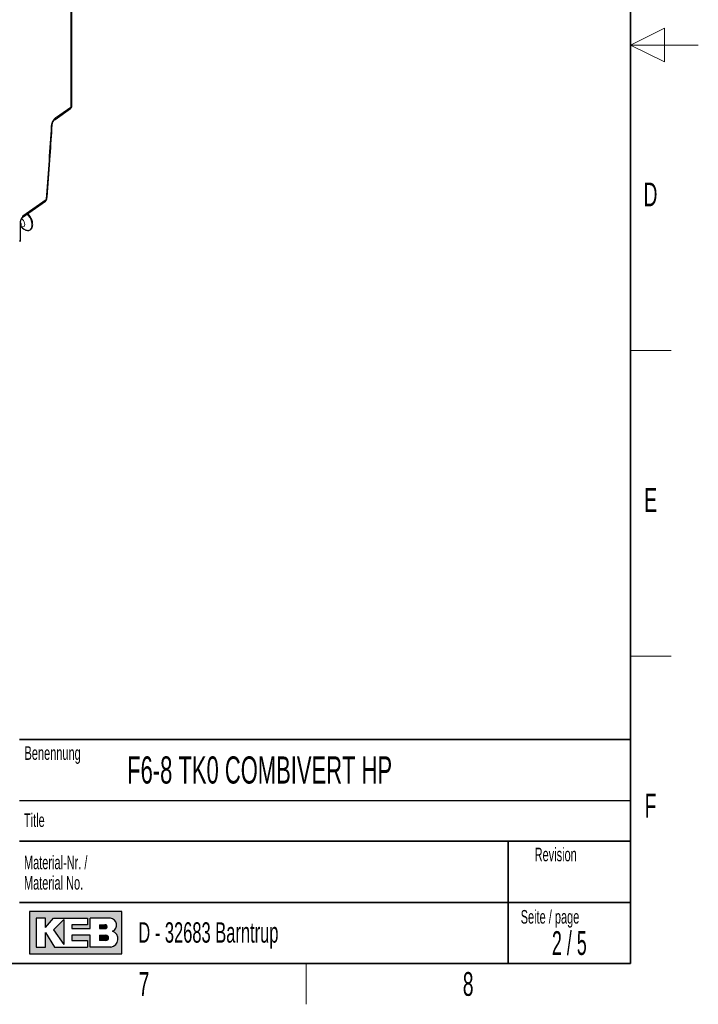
# Paper-space layout 'Blatt2' of a CAD drawing. Header units: millimetres. Extents: x 5 to 418, y 2 to 292.
# Tile 73 of 87: x 318 to 418, y 6 to 151. Entities that reach past the tile are written whole.
import ezdxf

# ---------------------------------------------------------------- set-up
doc = ezdxf.new("R2010")
doc.units = ezdxf.units.MM
doc.layers.add('SLD-0', color=7, linetype='Continuous')
doc.styles.add('SLDTEXTSTYLE1', font='TXT', dxfattribs={"width": 0.605})
doc.styles.add('SLDTEXTSTYLE2', font='TXT', dxfattribs={"width": 0.563})

psp = doc.layouts.new('Blatt2')

# ---------------------------------------------------------------- hatches: boundary and pattern name
at = {"linetype": 'Continuous'}
h = psp.add_hatch(color=7, dxfattribs=at)
h.paths.add_polyline_path([(319.519086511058, 13.45626988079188), (333.083981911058, 13.45626988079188), (333.083981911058, 19.65736492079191), (319.519086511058, 19.65736492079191)], flags=0)
edge = h.paths.add_edge_path(flags=0)
edge.add_arc((331.3188604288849, 15.61738520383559), 1.20464082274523, -81.72003226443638, 70.1709600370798, ccw=False)
edge.add_line((331.4923410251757, 14.42530131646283), (331.480008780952, 14.42519098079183))
edge.add_line((331.480008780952, 14.42519098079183), (328.4331606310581, 14.42519098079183))
edge.add_line((328.4331606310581, 14.42519098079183), (328.4331606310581, 16.16924896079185))
edge.add_line((328.4331606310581, 16.16924896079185), (325.7201815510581, 16.16924896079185))
edge.add_line((325.7201815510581, 16.16924896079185), (325.7201815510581, 15.39411208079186))
edge.add_line((325.7201815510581, 15.39411208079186), (328.0455921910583, 15.39411208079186))
edge.add_line((328.0455921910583, 15.39411208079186), (328.0455921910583, 14.42519098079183))
edge.add_line((328.0455921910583, 14.42519098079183), (323.2009866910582, 14.42519098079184))
edge.add_line((323.2009866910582, 14.42519098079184), (321.8444971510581, 16.55681740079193))
edge.add_line((321.8444971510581, 16.55681740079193), (321.8444971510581, 14.42519098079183))
edge.add_line((321.8444971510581, 14.42519098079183), (320.4880076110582, 14.42519098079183))
edge.add_line((320.4880076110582, 14.42519098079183), (320.4880076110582, 18.68844382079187))
edge.add_line((320.4880076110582, 18.68844382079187), (321.8444971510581, 18.68844382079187))
edge.add_line((321.8444971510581, 18.68844382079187), (321.8444971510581, 17.33195428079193))
edge.add_line((321.8444971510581, 17.33195428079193), (323.0072024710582, 18.68844382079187))
edge.add_line((323.0072024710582, 18.68844382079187), (328.0455921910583, 18.68844382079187))
edge.add_line((328.0455921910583, 18.68844382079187), (328.0455921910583, 17.71952272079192))
edge.add_line((328.0455921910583, 17.71952272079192), (325.7201815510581, 17.71952272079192))
edge.add_line((325.7201815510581, 17.71952272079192), (325.7201815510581, 17.13817006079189))
edge.add_line((325.7201815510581, 17.13817006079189), (328.4331606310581, 17.13817006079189))
edge.add_line((328.4331606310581, 17.13817006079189), (328.4331606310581, 18.68844382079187))
edge.add_line((328.4331606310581, 18.68844382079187), (331.4242487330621, 18.68844382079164))
edge.add_line((331.4242487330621, 18.68844382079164), (331.4256482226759, 18.68844382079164))
edge.add_line((331.4256482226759, 18.68844382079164), (331.4259454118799, 18.68845828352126))
edge.add_arc((331.2860949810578, 17.67430640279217), 1.023749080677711, -64.45894120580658, 82.14849338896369, ccw=False)
psp.add_hatch(color=7, dxfattribs=at).paths.add_polyline_path([(324.5574762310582, 14.81275942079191), (324.557476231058, 18.49465960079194), (323.0072024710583, 16.94438584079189)], flags=0)
h = psp.add_hatch(color=7, dxfattribs=at)
edge = h.paths.add_edge_path(flags=0)
edge.add_line((329.7896501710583, 17.13817006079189), (330.6013652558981, 17.13817006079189))
edge.add_arc((330.6568434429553, 17.42884639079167), 0.2959232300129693, 259.1945394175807, 460.8054605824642)
edge.add_line((330.6013652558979, 17.71952272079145), (329.7896501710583, 17.71952272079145))
edge.add_line((329.7896501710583, 17.71952272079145), (329.7896501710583, 17.13817006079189))
h = psp.add_hatch(color=7, dxfattribs=at)
edge = h.paths.add_edge_path(flags=0)
edge.add_line((329.7896501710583, 15.39411208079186), (330.7588584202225, 15.39411208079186))
edge.add_arc((330.7588584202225, 15.78168052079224), 0.3875684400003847, 270.0000000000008, 450.0000000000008)
edge.add_line((330.7588584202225, 16.16924896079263), (330.7386620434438, 16.16924896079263))
edge.add_line((330.7386620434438, 16.16924896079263), (329.7896501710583, 16.16924896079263))
edge.add_line((329.7896501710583, 16.16924896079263), (329.7896501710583, 15.39411208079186))

# ---------------------------------------------------------------- linework, layer by layer
at = {"color": 7, "linetype": 'Continuous', "lineweight": 25}
for p, q in [((325.7252572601, 138.2923760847), (325.7252572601, 207.4336347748)), ((323.2589203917, 136.2943243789), (325.5133604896, 137.8837239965)), ((318.4283891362, 121.8491266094), (321.861834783, 124.2697352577)), ((318.1709455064, 118.5673313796), (318.1709455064, 121.1327582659)), ((318.1709455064, 120.3747413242), (318.234861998, 120.4591513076)), ((318.279700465, 120.4940296), (318.3726414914, 120.4016406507))]:
    psp.add_line(p, q, dxfattribs=at)
at = {"color": 7, "linetype": 'Continuous', "lineweight": 18}
for p, q in [((325.5968296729, 138.0992356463), (325.5968296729, 207.2404943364)), ((323.342389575, 136.5098360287), (325.5968296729, 138.0992356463)), ((318.5262487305, 122.0747836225), (321.9453039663, 124.4852469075)), ((318.145259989, 118.5287032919), (318.145259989, 121.0941301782)), ((318.0359481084, 118.4562935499), (318.145259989, 118.5287032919))]:
    psp.add_line(p, q, dxfattribs=at)
at = {"color": 7, "linetype": 'Continuous', "lineweight": 18, "flags": 128}
for points in [[(318.7210420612, 120.1251553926), (318.95896147, 120.0110428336), (319.1869929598, 119.9611563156), (319.3944740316, 119.9778284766), (319.5717031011, 120.060279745), (319.7103931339, 120.2046547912), (319.8040591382, 120.4042027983), (319.8483213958, 120.6495931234), (319.8411102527, 120.9293515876), (319.782762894, 121.230396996), (319.6760075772, 121.5386528), (319.5258360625, 121.8397053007), (319.3392702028, 122.1194776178), (319.1394187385, 122.3504085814)], [(318.3306166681, 120.5013972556), (318.4338765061, 120.4644534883), (318.578980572, 120.461066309), (318.695472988, 120.5220413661), (318.7719506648, 120.6414099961), (318.8009274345, 120.8074875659), (318.779566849, 121.0040172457), (318.7099598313, 121.2117613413), (318.5989200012, 121.4103844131), (318.4573167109, 121.580443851), (318.3248641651, 121.6889006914)]]:
    psp.add_lwpolyline(points, dxfattribs=at)
at = {"color": 7, "linetype": 'Continuous', "lineweight": 25, "flags": 128}
psp.add_lwpolyline([(318.3726414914, 120.4016406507), (318.4843595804, 120.2981582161), (318.7210420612, 120.1251553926)], dxfattribs=at)
at = {"color": 7, "linetype": 'Continuous', "lineweight": 25}
for centre, radius, end in [((325.2252572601, 138.2923760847), 0.5, 0), ((321.5737315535, 124.6783873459), 0.5000000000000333, 355.5366242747)]:
    psp.add_arc(centre, radius, 305.1841650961, end, dxfattribs=at)
at = {"color": 7, "linetype": 'Continuous', "lineweight": 18}
for centre, radius, start, end in [((325.3612943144, 138.0665402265), 0.2377938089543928, 309.7536163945, 7.9029087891), ((325.4861308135, 138.3121129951), 0.2399395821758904, 297.4749905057, 355.2816420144), ((323.1078725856, 136.4769934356), 0.2368055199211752, 308.9038052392, 7.9720579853), ((322.6314516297, 135.5471048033), 0.2086797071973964, 292.1781595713, 351.0849203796), ((321.7097686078, 124.4525514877), 0.2377938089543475, 309.7536163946, 7.9029087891), ((321.8738682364, 124.67354344), 0.2013917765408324, 290.7756880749, 349.8119064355), ((318.1231493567, 121.1366744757), 0.0479468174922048, 297.4612824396, 355.4535682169), ((317.7011215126, 120.7088047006), 0.589241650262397, 334.9324850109, 37.1234765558), ((318.1231202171, 118.5712787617), 0.0479879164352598, 297.4749905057, 355.2816420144)]:
    psp.add_arc(centre, radius, start, end, dxfattribs=at)
psp.add_ellipse((318.1897439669, 122.2926470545), major_axis=(-0.2129785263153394, 0.4583871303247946), ratio=0.5696399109, start_param=3.247205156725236, end_param=3.976262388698, dxfattribs=at)
at = {"color": 7, "linetype": 'Continuous', "lineweight": 25}
psp.add_ellipse((317.7877146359, 118.7311354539), major_axis=(-0.2556984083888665, 0.4301297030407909), ratio=0.5810264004, start_param=3.169909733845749, end_param=3.918817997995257, dxfattribs=at)
at = {"color": 7, "linetype": 'Continuous', "lineweight": 18}
for points, knots in [([(322.7102256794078, 135.3538643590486), (322.7123628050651, 135.3794387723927), (322.7225246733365, 135.50104314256), (322.7812575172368, 135.7385989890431), (322.9239400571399, 136.0466906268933), (323.1180988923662, 136.3245873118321), (323.267626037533, 136.4480864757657), (323.3423895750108, 136.5098360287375)], [0, 0, 0, 0, 0.0624172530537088, 0.2967892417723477, 0.5311875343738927, 0.7655938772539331, 0.9999999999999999, 0.9999999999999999, 0.9999999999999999, 0.9999999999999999]), ([(321.9453039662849, 124.4852469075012), (321.9624420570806, 124.7054550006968), (322.2455500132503, 128.3431217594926), (322.4851396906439, 131.9579044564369), (322.7102256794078, 135.3538643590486)], [0, 0, 0, 0, 0.0605355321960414, 1, 1, 1, 1]), ([(318.1452599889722, 121.0941301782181), (318.1537923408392, 121.1832214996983), (318.172024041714, 121.3735894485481), (318.314524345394, 121.7200392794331), (318.4486742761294, 121.9474833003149), (318.5258707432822, 122.0741633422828), (318.5262487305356, 122.0747836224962)], [0, 0, 0, 0, 0.2778343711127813, 0.5936690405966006, 0.9980104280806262, 1, 1, 1, 1]), ([(318.5262487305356, 122.0747836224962), (318.5259646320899, 122.0741763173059), (318.500185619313, 122.0190696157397), (318.45425779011, 121.9275626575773), (318.4062268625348, 121.8394502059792), (318.3866468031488, 121.8035307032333)], [0, 0, 0, 0, 0.0065574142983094, 0.5950179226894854, 1, 1, 1, 1])]:
    psp.add_open_spline(points, degree=3, knots=knots, dxfattribs=at)
at = {"color": 7, "linetype": 'Continuous', "lineweight": 25}
for points, knots in [([(322.8381145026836, 135.5159206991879), (322.8424267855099, 135.5560818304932), (322.8512676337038, 135.6384183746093), (322.9005135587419, 135.799236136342), (322.9786683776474, 135.9670625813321), (323.0804488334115, 136.1222092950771), (323.18331065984, 136.236790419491), (323.2359705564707, 136.2756408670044), (323.2578362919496, 136.2917725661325)], [0, 0, 0, 0, 0.159690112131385, 0.327389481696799, 0.5094814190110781, 0.692168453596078, 0.8721804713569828, 1, 1, 1, 1]), ([(322.0695668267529, 124.638118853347), (322.0931894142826, 124.9306231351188), (322.264042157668, 127.0461898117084), (322.5241277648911, 130.674511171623), (322.7382636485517, 133.9980984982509), (322.8359846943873, 135.5148196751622)], [0, 0, 0, 0, 0.0802286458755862, 0.58026176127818, 1, 1, 1, 1]), ([(318.1710389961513, 121.1327570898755), (318.1744690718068, 121.1855478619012), (318.1814973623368, 121.2937171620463), (318.2378989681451, 121.485517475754), (318.3088660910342, 121.6580507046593), (318.3671597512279, 121.7628971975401), (318.3890374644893, 121.8022462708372)], [0, 0, 0, 0, 0.2549747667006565, 0.5224481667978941, 0.8207739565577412, 1, 1, 1, 1]), ([(318.726044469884, 120.1214155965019), (318.7667577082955, 120.0983062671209), (318.8849652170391, 120.0312102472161), (319.0817991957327, 119.9617538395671), (319.30677851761, 119.9371743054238), (319.5127183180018, 119.9765461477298), (319.6872118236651, 120.0758436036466), (319.8217591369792, 120.2259530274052), (319.9142853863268, 120.4188255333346), (319.9636152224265, 120.6495890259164), (319.9676478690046, 120.9120851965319), (319.9256055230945, 121.1959606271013), (319.8392787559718, 121.4887749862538), (319.7128194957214, 121.7791810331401), (319.5503194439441, 122.0536162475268), (319.389652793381, 122.2724877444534), (319.278379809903, 122.3812191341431), (319.2384562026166, 122.4202308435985)], [0, 0, 0, 0, 0.0381033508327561, 0.1106299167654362, 0.1831193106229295, 0.2542619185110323, 0.3232119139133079, 0.3910725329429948, 0.4593388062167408, 0.5293711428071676, 0.6008278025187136, 0.6727835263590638, 0.7446599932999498, 0.8164125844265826, 0.8881110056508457, 0.9598553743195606, 1, 1, 1, 1]), ([(318.2380145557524, 120.4624740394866), (318.2387920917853, 120.4636734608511), (318.2430581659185, 120.470254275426), (318.2887192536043, 120.5096426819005), (318.3397829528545, 120.5119677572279), (318.3330035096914, 120.5131783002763), (318.3314879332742, 120.5134489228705)], [0, 0, 0, 0, 0.0903924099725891, 0.4959522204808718, 0.8873177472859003, 0.9999999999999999, 0.9999999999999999, 0.9999999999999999, 0.9999999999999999]), ([(318.0658246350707, 118.3236459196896), (318.0872934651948, 118.3423020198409), (318.1376445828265, 118.3860564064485), (318.1662157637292, 118.4767505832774), (318.1696685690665, 118.5428763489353), (318.1709455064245, 118.5673313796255)], [0, 0, 0, 0, 0.3189968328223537, 0.7481472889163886, 1, 1, 1, 1])]:
    psp.add_open_spline(points, degree=3, knots=knots, dxfattribs=at)
at = {"layer": 'SLD-0', "lineweight": 35}
for p, q in [((408, 12), (408, 282.5)), ((318, 45), (408, 45)), ((408, 45), (408, 12)), ((408, 30), (318, 30)), ((390, 12), (390, 30)), ((318, 21), (390, 21)), ((390, 21), (408, 21)), ((26, 12), (408, 12)), ((408, 12), (318, 12))]:
    psp.add_line(p, q, dxfattribs=at)
at = {"layer": 'SLD-0', "lineweight": 18}
for p, q in [((413, 149.75), (408, 147.25)), ((413, 144.75), (413, 149.75)), ((418, 147.25), (408, 147.25)), ((408, 147.25), (413, 144.75)), ((408, 102.25), (414, 102.25)), ((408, 57.25), (414, 57.25)), ((360.25, 6), (360.25, 12))]:
    psp.add_line(p, q, dxfattribs=at)
at = {"layer": 'SLD-0'}
for p, q in [((318, 36), (408, 36)), ((331.4242487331, 18.6884438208), (331.4256482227, 18.6884438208)), ((331.4256482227, 18.6884438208), (331.4259454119, 18.6884582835)), ((331.480008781, 14.4251909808), (331.4923410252, 14.4253013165))]:
    psp.add_line(p, q, dxfattribs=at)
at = {"layer": 'SLD-0', "linetype": 'Continuous'}
for p, q in [((333.0839819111, 19.6573649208), (319.5190865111, 19.6573649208)), ((319.5190865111, 19.6573649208), (319.5190865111, 13.4562698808)), ((333.0839819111, 13.4562698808), (333.0839819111, 19.6573649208)), ((321.8444971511, 18.6884438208), (320.4880076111, 18.6884438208)), ((320.4880076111, 18.6884438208), (320.4880076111, 14.4251909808)), ((321.8444971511, 17.3319542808), (323.0072024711, 18.6884438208)), ((321.8444971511, 17.3319542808), (321.8444971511, 18.6884438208)), ((323.0072024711, 18.6884438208), (328.0455921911, 18.6884438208)), ((324.5574762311, 18.4946596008), (323.0072024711, 16.9443858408)), ((324.5574762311, 18.4946596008), (324.5574762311, 14.8127594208)), ((325.7201815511, 17.7195227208), (325.7201815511, 17.1381700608)), ((328.0455921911, 17.7195227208), (325.7201815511, 17.7195227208)), ((328.0455921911, 18.6884438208), (328.0455921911, 17.7195227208)), ((331.4242487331, 18.6884438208), (328.4331606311, 18.6884438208)), ((328.4331606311, 17.1381700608), (328.4331606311, 18.6884438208)), ((329.7896501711, 17.7195227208), (330.6013652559, 17.7195227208)), ((329.7896501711, 17.7195227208), (329.7896501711, 17.1381700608)), ((331.4242487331, 18.6884438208), (331.4256482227, 18.6884438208)), ((331.4256482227, 18.6884438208), (331.4259454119, 18.6884582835)), ((321.8444971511, 14.4251909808), (321.8444971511, 16.5568174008)), ((321.8444971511, 16.5568174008), (323.2009866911, 14.4251909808)), ((323.0072024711, 16.9443858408), (324.5574762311, 14.8127594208)), ((325.7201815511, 17.1381700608), (328.4331606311, 17.1381700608)), ((325.7201815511, 16.1692489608), (325.7201815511, 15.3941120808)), ((328.4331606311, 16.1692489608), (325.7201815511, 16.1692489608)), ((328.4331606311, 14.4251909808), (328.4331606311, 16.1692489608)), ((329.7896501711, 17.1381700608), (330.6013652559, 17.1381700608)), ((329.7896501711, 16.1692489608), (330.7588584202, 16.1692489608)), ((329.7896501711, 16.1692489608), (329.7896501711, 15.3941120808)), ((330.7386620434, 16.1692489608), (330.7588584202, 16.1692489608)), ((325.7201815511, 15.3941120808), (328.0455921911, 15.3941120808)), ((328.0455921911, 15.3941120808), (328.0455921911, 14.4251909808)), ((330.7588584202, 15.3941120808), (329.7896501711, 15.3941120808)), ((319.5190865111, 13.4562698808), (333.0839819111, 13.4562698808)), ((320.4880076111, 14.4251909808), (321.8444971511, 14.4251909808)), ((323.2009866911, 14.4251909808), (328.0455921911, 14.4251909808)), ((331.480008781, 14.4251909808), (328.4331606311, 14.4251909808)), ((331.480008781, 14.4251909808), (331.4923410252, 14.4253013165))]:
    psp.add_line(p, q, dxfattribs=at)
for centre, radius, start, end in [((330.656843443, 17.4288463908), 0.2959232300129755, 259.1945394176, 100.8054605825), ((331.2860949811, 17.6743064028), 1.023749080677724, 295.5410587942, 82.148493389), ((330.7588584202, 15.7816805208), 0.387568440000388, 270, 90), ((331.3188604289, 15.6173852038), 1.204640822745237, 278.2799677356, 70.1709600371)]:
    psp.add_arc(centre, radius, start, end, dxfattribs=at)

# ---------------------------------------------------------------- texts
at = {"layer": 'SLD-0'}
for s, insert, char_height, attachment_point, style in [('D', (410.9596929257, 127.0010772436), 3.5, 2, 'SLDTEXTSTYLE1'), ('E', (410.9815679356, 82.0010772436), 3.5, 2, 'SLDTEXTSTYLE1'), ('Benennung', (318.7636716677, 43.9908879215), 2, 1, 'SLDTEXTSTYLE1'), ('F6-8 TK0 COMBIVERT HP', (333.8826865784, 42.5045192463), 4, 1, 'SLDTEXTSTYLE1'), ('F', (410.9536166, 37.0010772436), 3.5, 2, 'SLDTEXTSTYLE1'), ('Title', (318.6797653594, 34.1107265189), 2, 1, 'SLDTEXTSTYLE1'), ('Revision', (393.8965220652, 29.0591225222), 2, 1, 'SLDTEXTSTYLE1'), ('Material-Nr. /', (318.6797653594, 27.8878268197), 2, 1, 'SLDTEXTSTYLE1'), ('Material No.', (318.6797653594, 24.8878267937), 2, 1, 'SLDTEXTSTYLE1'), ('Seite / page', (391.8390568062, 19.8830679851), 2, 1, 'SLDTEXTSTYLE1'), ('D - 32683 Barntrup', (335.5202035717, 18.0786992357), 3, 1, 'SLDTEXTSTYLE1'), ('2 / 5', (399.0030755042, 16.7706515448), 3.5, 2, 'SLDTEXTSTYLE2'), ('7', (336.3527123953, 10.7429955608), 3.5, 2, 'SLDTEXTSTYLE1'), ('8', (384.1027123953, 10.7429955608), 3.5, 2, 'SLDTEXTSTYLE1')]:
    psp.add_mtext(s, dxfattribs=dict(at, insert=insert, char_height=char_height, attachment_point=attachment_point, style=style))

doc.saveas('drawing.dxf')
